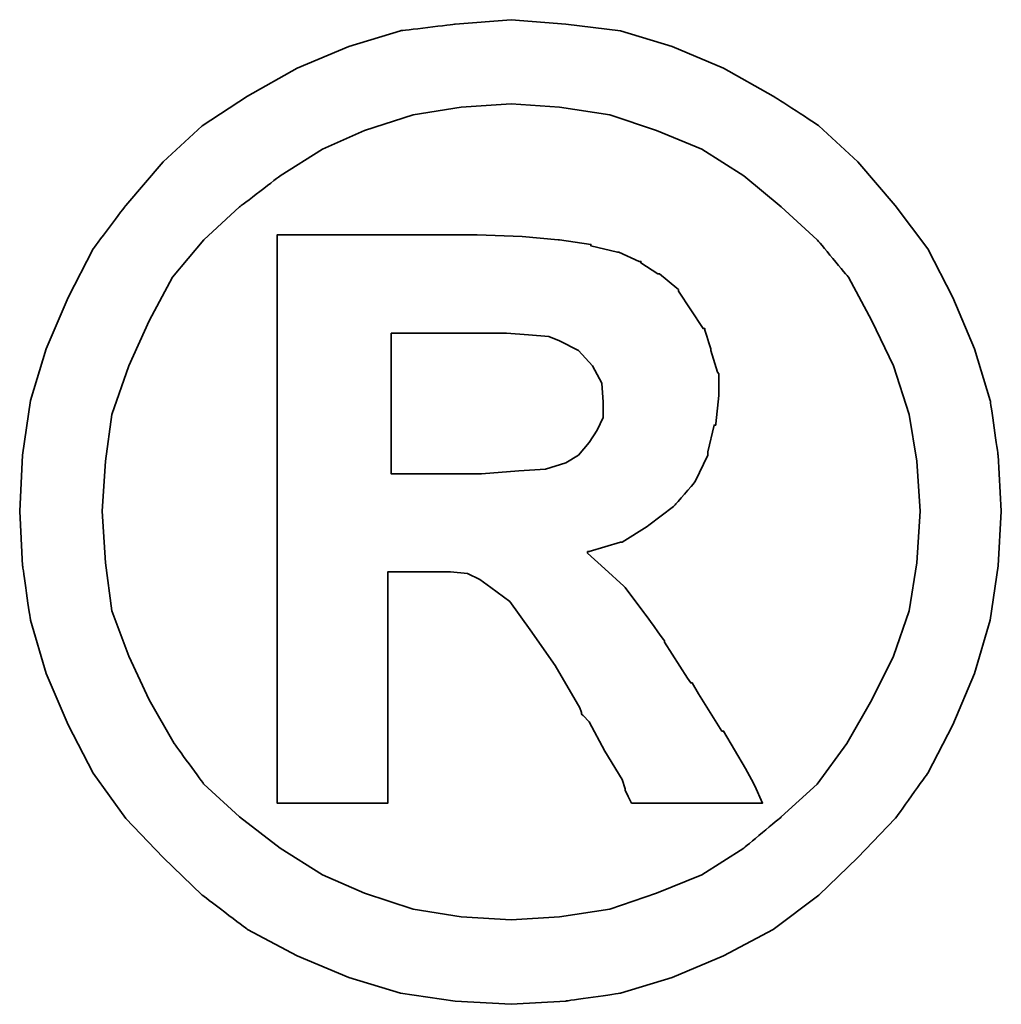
# Model space of a CAD drawing. Header units: millimetres. Extents: x -257 to 3135, y -1556 to 860.
# Tile 197 of 256: x 78.64 to 80.12, y -738.22 to -736.74. Entities that reach past the tile are written whole.
import ezdxf

# ---------------------------------------------------------------- set-up
doc = ezdxf.new("R2010")
doc.units = ezdxf.units.MM
doc.layers.add('DIM', color=4, linetype='CONTINUOUS')
doc.layers.add('layer 1', color=7, linetype='CONTINUOUS')

# ---------------------------------------------------------------- blocks, each defined once
blk = doc.blocks.new('TBI MOTION logo(完整正式版)')
at = {"layer": 'layer 1', "color": 22, "lineweight": 35}
for points, knots in [([(81.20634, 4.98624), (81.20634, 4.98624), (81.18649, 5.32862), (81.18649, 5.32862), (81.18649, 5.32862), (81.18649, 5.32862), (81.13886, 5.66206), (81.13886, 5.66206), (81.13886, 5.66206), (81.13886, 5.66206), (81.04359, 5.97764), (81.04359, 5.97764), (81.04359, 5.97764), (81.04359, 5.97764), (80.91061, 6.29124), (80.91061, 6.29124), (80.91061, 6.29124), (80.91061, 6.29124), (80.75778, 6.58697), (80.75778, 6.58697), (80.75778, 6.58697), (80.75778, 6.58697), (80.5593, 6.85294), (80.5593, 6.85294), (80.5593, 6.85294), (80.5593, 6.85294), (80.33105, 7.1189), (80.33105, 7.1189), (80.33105, 7.1189), (80.33105, 7.1189), (80.09287, 7.33921), (80.09287, 7.33921), (80.09287, 7.33921), (80.09287, 7.33921), (79.815, 7.51982), (79.815, 7.51982), (79.815, 7.51982), (79.815, 7.51982), (79.51133, 7.69051), (79.51133, 7.69051), (79.51133, 7.69051), (79.51133, 7.69051), (79.19773, 7.8235), (79.19773, 7.8235), (79.19773, 7.8235), (79.19773, 7.8235), (78.88215, 7.91877), (78.88215, 7.91877), (78.88215, 7.91877), (78.88215, 7.91877), (78.54871, 7.95846), (78.54871, 7.95846), (78.54871, 7.95846), (78.54871, 7.95846), (78.21526, 7.98625), (78.21526, 7.98625), (78.21526, 7.98625), (78.21526, 7.98625), (77.87388, 7.95846), (77.87388, 7.95846), (77.87388, 7.95846), (77.87388, 7.95846), (77.54044, 7.91877), (77.54044, 7.91877), (77.54044, 7.91877), (77.54044, 7.91877), (77.22485, 7.8235), (77.22485, 7.8235), (77.22485, 7.8235), (77.22485, 7.8235), (76.91027, 7.69051), (76.91027, 7.69051), (76.91027, 7.69051), (76.91027, 7.69051), (76.6056, 7.51982), (76.6056, 7.51982), (76.6056, 7.51982), (76.6056, 7.51982), (76.32972, 7.33921), (76.32972, 7.33921), (76.32972, 7.33921), (76.32972, 7.33921), (76.09154, 7.1189), (76.09154, 7.1189), (76.09154, 7.1189), (76.09154, 7.1189), (75.86329, 6.85294), (75.86329, 6.85294), (75.86329, 6.85294), (75.86329, 6.85294), (75.66382, 6.58697), (75.66382, 6.58697), (75.66382, 6.58697), (75.66382, 6.58697), (75.51099, 6.29124), (75.51099, 6.29124), (75.51099, 6.29124), (75.51099, 6.29124), (75.37702, 5.97764), (75.37702, 5.97764), (75.37702, 5.97764), (75.37702, 5.97764), (75.28175, 5.66206), (75.28175, 5.66206), (75.28175, 5.66206), (75.28175, 5.66206), (75.23411, 5.32862), (75.23411, 5.32862), (75.23411, 5.32862), (75.23411, 5.32862), (75.21625, 4.98624), (75.21625, 4.98624), (75.21625, 4.98624), (75.21625, 4.98624), (75.23411, 4.6528), (75.23411, 4.6528), (75.23411, 4.6528), (75.23411, 4.6528), (75.28175, 4.32035), (75.28175, 4.32035), (75.28175, 4.32035), (75.28175, 4.32035), (75.37702, 3.99583), (75.37702, 3.99583), (75.37702, 3.99583), (75.37702, 3.99583), (75.51099, 3.68224), (75.51099, 3.68224), (75.51099, 3.68224), (75.51099, 3.68224), (75.66382, 3.38749), (75.66382, 3.38749), (75.66382, 3.38749), (75.66382, 3.38749), (75.86329, 3.10963), (75.86329, 3.10963), (75.86329, 3.10963), (75.86329, 3.10963), (76.09154, 2.87145), (76.09154, 2.87145), (76.09154, 2.87145), (76.09154, 2.87145), (76.32972, 2.6432), (76.32972, 2.6432), (76.32972, 2.6432), (76.32972, 2.6432), (76.6056, 2.43381), (76.6056, 2.43381), (76.6056, 2.43381), (76.6056, 2.43381), (76.91027, 2.27205), (76.91027, 2.27205), (76.91027, 2.27205), (76.91027, 2.27205), (77.22485, 2.13906), (77.22485, 2.13906), (77.22485, 2.13906), (77.22485, 2.13906), (77.54044, 2.0438), (77.54044, 2.0438), (77.54044, 2.0438), (77.54044, 2.0438), (77.87388, 1.99616), (77.87388, 1.99616), (77.87388, 1.99616), (77.87388, 1.99616), (78.21526, 1.97631), (78.21526, 1.97631), (78.21526, 1.97631), (78.21526, 1.97631), (78.54871, 1.99616), (78.54871, 1.99616), (78.54871, 1.99616), (78.54871, 1.99616), (78.88215, 2.0438), (78.88215, 2.0438), (78.88215, 2.0438), (78.88215, 2.0438), (79.19773, 2.13906), (79.19773, 2.13906), (79.19773, 2.13906), (79.19773, 2.13906), (79.51133, 2.27205), (79.51133, 2.27205), (79.51133, 2.27205), (79.51133, 2.27205), (79.815, 2.43381), (79.815, 2.43381), (79.815, 2.43381), (79.815, 2.43381), (80.09287, 2.6432), (80.09287, 2.6432), (80.09287, 2.6432), (80.09287, 2.6432), (80.33105, 2.87145), (80.33105, 2.87145), (80.33105, 2.87145), (80.33105, 2.87145), (80.5593, 3.10963), (80.5593, 3.10963), (80.5593, 3.10963), (80.5593, 3.10963), (80.75778, 3.38749), (80.75778, 3.38749), (80.75778, 3.38749), (80.75778, 3.38749), (80.91061, 3.68224), (80.91061, 3.68224), (80.91061, 3.68224), (80.91061, 3.68224), (81.04359, 3.99583), (81.04359, 3.99583), (81.04359, 3.99583), (81.04359, 3.99583), (81.13886, 4.32035), (81.13886, 4.32035), (81.13886, 4.32035), (81.13886, 4.32035), (81.18649, 4.6528), (81.18649, 4.6528), (81.18649, 4.6528), (81.18649, 4.6528), (81.20634, 4.98624), (81.20634, 4.98624)], [0, 0, 0, 0, 0.0178571, 0.0178571, 0.0178571, 0.0178572, 0.0357143, 0.0357143, 0.0357143, 0.0357143, 0.0535714, 0.0535714, 0.0535714, 0.0535714, 0.0714286, 0.0714286, 0.0714286, 0.0714286, 0.0892857, 0.0892857, 0.0892857, 0.0892857, 0.1071429, 0.1071429, 0.1071429, 0.1071429, 0.125, 0.125, 0.125, 0.125, 0.1428571, 0.1428571, 0.1428571, 0.1428572, 0.1607143, 0.1607143, 0.1607143, 0.1607143, 0.1785714, 0.1785714, 0.1785714, 0.1785714, 0.1964286, 0.1964286, 0.1964286, 0.1964286, 0.2142857, 0.2142857, 0.2142857, 0.2142857, 0.2321429, 0.2321429, 0.2321429, 0.2321429, 0.25, 0.25, 0.25, 0.25, 0.2678571, 0.2678571, 0.2678571, 0.2678572, 0.2857143, 0.2857143, 0.2857143, 0.2857143, 0.3035714, 0.3035714, 0.3035714, 0.3035714, 0.3214286, 0.3214286, 0.3214286, 0.3214286, 0.3392857, 0.3392857, 0.3392857, 0.3392857, 0.3571429, 0.3571429, 0.3571429, 0.3571429, 0.375, 0.375, 0.375, 0.375, 0.3928571, 0.3928571, 0.3928571, 0.3928572, 0.4107143, 0.4107143, 0.4107143, 0.4107143, 0.4285714, 0.4285714, 0.4285714, 0.4285714, 0.4464286, 0.4464286, 0.4464286, 0.4464286, 0.4642857, 0.4642857, 0.4642857, 0.4642857, 0.4821429, 0.4821429, 0.4821429, 0.4821429, 0.5, 0.5, 0.5, 0.5, 0.5178571, 0.5178571, 0.5178571, 0.5178572, 0.5357143, 0.5357143, 0.5357143, 0.5357143, 0.5535714, 0.5535714, 0.5535714, 0.5535714, 0.5714286, 0.5714286, 0.5714286, 0.5714286, 0.5892857, 0.5892857, 0.5892857, 0.5892857, 0.6071429, 0.6071429, 0.6071429, 0.6071429, 0.625, 0.625, 0.625, 0.625, 0.6428571, 0.6428571, 0.6428571, 0.6428572, 0.6607143, 0.6607143, 0.6607143, 0.6607143, 0.6785714, 0.6785714, 0.6785714, 0.6785714, 0.6964286, 0.6964286, 0.6964286, 0.6964286, 0.7142857, 0.7142857, 0.7142857, 0.7142857, 0.7321429, 0.7321429, 0.7321429, 0.7321429, 0.75, 0.75, 0.75, 0.75, 0.7678571, 0.7678571, 0.7678571, 0.7678572, 0.7857143, 0.7857143, 0.7857143, 0.7857143, 0.8035714, 0.8035714, 0.8035714, 0.8035714, 0.8214286, 0.8214286, 0.8214286, 0.8214286, 0.8392857, 0.8392857, 0.8392857, 0.8392857, 0.8571429, 0.8571429, 0.8571429, 0.8571429, 0.875, 0.875, 0.875, 0.875, 0.8928571, 0.8928571, 0.8928571, 0.8928572, 0.9107143, 0.9107143, 0.9107143, 0.9107143, 0.9285714, 0.9285714, 0.9285714, 0.9285714, 0.9464286, 0.9464286, 0.9464286, 0.9464286, 0.9642857, 0.9642857, 0.9642857, 0.9642857, 0.9821429, 0.9821429, 0.9821429, 0.9821429, 1, 1, 1, 1]), ([(80.71014, 4.98624), (80.71014, 4.98624), (80.69129, 5.29091), (80.69129, 5.29091), (80.69129, 5.29091), (80.69129, 5.29091), (80.64464, 5.57672), (80.64464, 5.57672), (80.64464, 5.57672), (80.64464, 5.57672), (80.54937, 5.87245), (80.54937, 5.87245), (80.54937, 5.87245), (80.54937, 5.87245), (80.41639, 6.14833), (80.41639, 6.14833), (80.41639, 6.14833), (80.41639, 6.14833), (80.27349, 6.41429), (80.27349, 6.41429), (80.27349, 6.41429), (80.27349, 6.41429), (80.08295, 6.64255), (80.08295, 6.64255), (80.08295, 6.64255), (80.08295, 6.64255), (79.86264, 6.84301), (79.86264, 6.84301), (79.86264, 6.84301), (79.86264, 6.84301), (79.63439, 7.03355), (79.63439, 7.03355), (79.63439, 7.03355), (79.63439, 7.03355), (79.37835, 7.1963), (79.37835, 7.1963), (79.37835, 7.1963), (79.37835, 7.1963), (79.10246, 7.30944), (79.10246, 7.30944), (79.10246, 7.30944), (79.10246, 7.30944), (78.81665, 7.40471), (78.81665, 7.40471), (78.81665, 7.40471), (78.81665, 7.40471), (78.511, 7.45234), (78.511, 7.45234), (78.511, 7.45234), (78.511, 7.45234), (78.21526, 7.47219), (78.21526, 7.47219), (78.21526, 7.47219), (78.21526, 7.47219), (77.9106, 7.45234), (77.9106, 7.45234), (77.9106, 7.45234), (77.9106, 7.45234), (77.61685, 7.40471), (77.61685, 7.40471), (77.61685, 7.40471), (77.61685, 7.40471), (77.32012, 7.30944), (77.32012, 7.30944), (77.32012, 7.30944), (77.32012, 7.30944), (77.06309, 7.1963), (77.06309, 7.1963), (77.06309, 7.1963), (77.06309, 7.1963), (76.80606, 7.03355), (76.80606, 7.03355), (76.80606, 7.03355), (76.80606, 7.03355), (76.55797, 6.84301), (76.55797, 6.84301), (76.55797, 6.84301), (76.55797, 6.84301), (76.34063, 6.64255), (76.34063, 6.64255), (76.34063, 6.64255), (76.34063, 6.64255), (76.1491, 6.41429), (76.1491, 6.41429), (76.1491, 6.41429), (76.1491, 6.41429), (76.0062, 6.14833), (76.0062, 6.14833), (76.0062, 6.14833), (76.0062, 6.14833), (75.88314, 5.87245), (75.88314, 5.87245), (75.88314, 5.87245), (75.88314, 5.87245), (75.77794, 5.57672), (75.77794, 5.57672), (75.77794, 5.57672), (75.77794, 5.57672), (75.73924, 5.29091), (75.73924, 5.29091), (75.73924, 5.29091), (75.73924, 5.29091), (75.72039, 4.98624), (75.72039, 4.98624), (75.72039, 4.98624), (75.72039, 4.98624), (75.73924, 4.67165), (75.73924, 4.67165), (75.73924, 4.67165), (75.73924, 4.67165), (75.77794, 4.37791), (75.77794, 4.37791), (75.77794, 4.37791), (75.77794, 4.37791), (75.88314, 4.10102), (75.88314, 4.10102), (75.88314, 4.10102), (75.88314, 4.10102), (76.0062, 3.83407), (76.0062, 3.83407), (76.0062, 3.83407), (76.0062, 3.83407), (76.15902, 3.56811), (76.15902, 3.56811), (76.15902, 3.56811), (76.15902, 3.56811), (76.34063, 3.32001), (76.34063, 3.32001), (76.34063, 3.32001), (76.34063, 3.32001), (76.55797, 3.11955), (76.55797, 3.11955), (76.55797, 3.11955), (76.55797, 3.11955), (76.80606, 2.92901), (76.80606, 2.92901), (76.80606, 2.92901), (76.80606, 2.92901), (77.06309, 2.76725), (77.06309, 2.76725), (77.06309, 2.76725), (77.06309, 2.76725), (77.32012, 2.65412), (77.32012, 2.65412), (77.32012, 2.65412), (77.32012, 2.65412), (77.61685, 2.55786), (77.61685, 2.55786), (77.61685, 2.55786), (77.61685, 2.55786), (77.9106, 2.51022), (77.9106, 2.51022), (77.9106, 2.51022), (77.9106, 2.51022), (78.21526, 2.49137), (78.21526, 2.49137), (78.21526, 2.49137), (78.21526, 2.49137), (78.511, 2.51022), (78.511, 2.51022), (78.511, 2.51022), (78.511, 2.51022), (78.81665, 2.55786), (78.81665, 2.55786), (78.81665, 2.55786), (78.81665, 2.55786), (79.10246, 2.65412), (79.10246, 2.65412), (79.10246, 2.65412), (79.10246, 2.65412), (79.37835, 2.76725), (79.37835, 2.76725), (79.37835, 2.76725), (79.37835, 2.76725), (79.63439, 2.92901), (79.63439, 2.92901), (79.63439, 2.92901), (79.63439, 2.92901), (79.86264, 3.11955), (79.86264, 3.11955), (79.86264, 3.11955), (79.86264, 3.11955), (80.08295, 3.32001), (80.08295, 3.32001), (80.08295, 3.32001), (80.08295, 3.32001), (80.26356, 3.56811), (80.26356, 3.56811), (80.26356, 3.56811), (80.26356, 3.56811), (80.41639, 3.83407), (80.41639, 3.83407), (80.41639, 3.83407), (80.41639, 3.83407), (80.54937, 4.10102), (80.54937, 4.10102), (80.54937, 4.10102), (80.54937, 4.10102), (80.64464, 4.37791), (80.64464, 4.37791), (80.64464, 4.37791), (80.64464, 4.37791), (80.69129, 4.67165), (80.69129, 4.67165), (80.69129, 4.67165), (80.69129, 4.67165), (80.71014, 4.98624), (80.71014, 4.98624)], [0, 0, 0, 0, 0.0192308, 0.0192308, 0.0192308, 0.0192308, 0.0384615, 0.0384615, 0.0384615, 0.0384615, 0.0576923, 0.0576923, 0.0576923, 0.0576923, 0.0769231, 0.0769231, 0.0769231, 0.0769231, 0.0961538, 0.0961538, 0.0961538, 0.0961539, 0.1153846, 0.1153846, 0.1153846, 0.1153846, 0.1346154, 0.1346154, 0.1346154, 0.1346154, 0.1538462, 0.1538462, 0.1538462, 0.1538462, 0.1730769, 0.1730769, 0.1730769, 0.1730769, 0.1923077, 0.1923077, 0.1923077, 0.1923077, 0.2115385, 0.2115385, 0.2115385, 0.2115385, 0.2307692, 0.2307692, 0.2307692, 0.2307692, 0.25, 0.25, 0.25, 0.25, 0.2692308, 0.2692308, 0.2692308, 0.2692308, 0.2884615, 0.2884615, 0.2884615, 0.2884615, 0.3076923, 0.3076923, 0.3076923, 0.3076923, 0.3269231, 0.3269231, 0.3269231, 0.3269231, 0.3461538, 0.3461538, 0.3461538, 0.3461539, 0.3653846, 0.3653846, 0.3653846, 0.3653846, 0.3846154, 0.3846154, 0.3846154, 0.3846154, 0.4038462, 0.4038462, 0.4038462, 0.4038462, 0.4230769, 0.4230769, 0.4230769, 0.4230769, 0.4423077, 0.4423077, 0.4423077, 0.4423077, 0.4615385, 0.4615385, 0.4615385, 0.4615385, 0.4807692, 0.4807692, 0.4807692, 0.4807692, 0.5, 0.5, 0.5, 0.5, 0.5192308, 0.5192308, 0.5192308, 0.5192308, 0.5384615, 0.5384615, 0.5384615, 0.5384615, 0.5576923, 0.5576923, 0.5576923, 0.5576923, 0.5769231, 0.5769231, 0.5769231, 0.5769231, 0.5961538, 0.5961538, 0.5961538, 0.5961539, 0.6153846, 0.6153846, 0.6153846, 0.6153846, 0.6346154, 0.6346154, 0.6346154, 0.6346154, 0.6538462, 0.6538462, 0.6538462, 0.6538462, 0.6730769, 0.6730769, 0.6730769, 0.6730769, 0.6923077, 0.6923077, 0.6923077, 0.6923077, 0.7115385, 0.7115385, 0.7115385, 0.7115385, 0.7307692, 0.7307692, 0.7307692, 0.7307692, 0.75, 0.75, 0.75, 0.75, 0.7692308, 0.7692308, 0.7692308, 0.7692308, 0.7884615, 0.7884615, 0.7884615, 0.7884615, 0.8076923, 0.8076923, 0.8076923, 0.8076923, 0.8269231, 0.8269231, 0.8269231, 0.8269231, 0.8461538, 0.8461538, 0.8461538, 0.8461539, 0.8653846, 0.8653846, 0.8653846, 0.8653846, 0.8846154, 0.8846154, 0.8846154, 0.8846154, 0.9038462, 0.9038462, 0.9038462, 0.9038462, 0.9230769, 0.9230769, 0.9230769, 0.9230769, 0.9423077, 0.9423077, 0.9423077, 0.9423077, 0.9615385, 0.9615385, 0.9615385, 0.9615385, 0.9807692, 0.9807692, 0.9807692, 0.9807692, 1, 1, 1, 1]), ([(76.78721, 3.2823), (76.78721, 3.2823), (76.78721, 3.32001), (76.78721, 3.32001), (76.78721, 3.32001), (76.78721, 3.32001), (76.78721, 3.42422), (76.78721, 3.42422), (76.78721, 3.42422), (76.78721, 3.42422), (76.78721, 3.59689), (76.78721, 3.59689), (76.78721, 3.59689), (76.78721, 3.59689), (76.78721, 3.80529), (76.78721, 3.80529), (76.78721, 3.80529), (76.78721, 3.80529), (76.78721, 4.0524), (76.78721, 4.0524), (76.78721, 4.0524), (76.78721, 4.0524), (76.78721, 4.32035), (76.78721, 4.32035), (76.78721, 4.32035), (76.78721, 4.32035), (76.78721, 4.92868), (76.78721, 4.92868), (76.78721, 4.92868), (76.78721, 4.92868), (76.78721, 5.53801), (76.78721, 5.53801), (76.78721, 5.53801), (76.78721, 5.53801), (76.78721, 5.82482), (76.78721, 5.82482), (76.78721, 5.82482), (76.78721, 5.82482), (76.78721, 6.07291), (76.78721, 6.07291), (76.78721, 6.07291), (76.78721, 6.07291), (76.78721, 6.30017), (76.78721, 6.30017), (76.78721, 6.30017), (76.78721, 6.30017), (76.78721, 6.45399), (76.78721, 6.45399), (76.78721, 6.45399), (76.78721, 6.45399), (76.78721, 6.5572), (76.78721, 6.5572), (76.78721, 6.5572), (76.78721, 6.5572), (76.78721, 6.59689), (76.78721, 6.59689), (76.78721, 6.59689), (76.78721, 6.59689), (76.78721, 6.67232), (76.78721, 6.67232), (76.78721, 6.67232), (76.78721, 6.67232), (76.8537, 6.67232), (76.8537, 6.67232), (76.8537, 6.67232), (76.8537, 6.67232), (76.87355, 6.67232), (76.87355, 6.67232), (76.87355, 6.67232), (76.87355, 6.67232), (76.91027, 6.67232), (76.91027, 6.67232), (76.91027, 6.67232), (76.91027, 6.67232), (77.04424, 6.67232), (77.04424, 6.67232), (77.04424, 6.67232), (77.04424, 6.67232), (77.22485, 6.67232), (77.22485, 6.67232), (77.22485, 6.67232), (77.22485, 6.67232), (77.43524, 6.67232), (77.43524, 6.67232), (77.43524, 6.67232), (77.43524, 6.67232), (77.65357, 6.67232), (77.65357, 6.67232), (77.65357, 6.67232), (77.65357, 6.67232), (77.82625, 6.67232), (77.82625, 6.67232), (77.82625, 6.67232), (77.82625, 6.67232), (77.94037, 6.67232), (77.94037, 6.67232), (77.94037, 6.67232), (77.94037, 6.67232), (77.97709, 6.67232), (77.97709, 6.67232), (77.97709, 6.67232), (77.97709, 6.67232), (77.99694, 6.67232), (77.99694, 6.67232), (77.99694, 6.67232), (77.99694, 6.67232), (78.00686, 6.67232), (78.00686, 6.67232), (78.00686, 6.67232), (78.00686, 6.67232), (78.28275, 6.6624), (78.28275, 6.6624), (78.28275, 6.6624), (78.28275, 6.6624), (78.50107, 6.64255), (78.50107, 6.64255), (78.50107, 6.64255), (78.50107, 6.64255), (78.511, 6.64255), (78.511, 6.64255), (78.511, 6.64255), (78.511, 6.64255), (78.70154, 6.61476), (78.70154, 6.61476), (78.70154, 6.61476), (78.70154, 6.61476), (78.70154, 6.60483), (78.70154, 6.60483), (78.70154, 6.60483), (78.70154, 6.60483), (78.86429, 6.56713), (78.86429, 6.56713), (78.86429, 6.56713), (78.86429, 6.56713), (78.87223, 6.56713), (78.87223, 6.56713), (78.87223, 6.56713), (78.87223, 6.56713), (78.99727, 6.51056), (78.99727, 6.51056), (78.99727, 6.51056), (78.99727, 6.51056), (79.00719, 6.51056), (79.00719, 6.51056), (79.00719, 6.51056), (79.00719, 6.51056), (79.00719, 6.50162), (79.00719, 6.50162), (79.00719, 6.50162), (79.00719, 6.50162), (79.1104, 6.43415), (79.1104, 6.43415), (79.1104, 6.43415), (79.1104, 6.43415), (79.12132, 6.43415), (79.12132, 6.43415), (79.12132, 6.43415), (79.12132, 6.43415), (79.22552, 6.34781), (79.22552, 6.34781), (79.22552, 6.34781), (79.22552, 6.34781), (79.23544, 6.33888), (79.23544, 6.33888), (79.23544, 6.33888), (79.23544, 6.33888), (79.23544, 6.32895), (79.23544, 6.32895), (79.23544, 6.32895), (79.23544, 6.32895), (79.31087, 6.21483), (79.31087, 6.21483), (79.31087, 6.21483), (79.31087, 6.21483), (79.38629, 6.1007), (79.38629, 6.1007), (79.38629, 6.1007), (79.38629, 6.1007), (79.3972, 6.1007), (79.3972, 6.1007), (79.3972, 6.1007), (79.3972, 6.1007), (79.3972, 6.09078), (79.3972, 6.09078), (79.3972, 6.09078), (79.3972, 6.09078), (79.43392, 5.97764), (79.43392, 5.97764), (79.43392, 5.97764), (79.43392, 5.97764), (79.43392, 5.96772), (79.43392, 5.96772), (79.43392, 5.96772), (79.43392, 5.96772), (79.47362, 5.83474), (79.47362, 5.83474), (79.47362, 5.83474), (79.47362, 5.83474), (79.48156, 5.82482), (79.48156, 5.82482), (79.48156, 5.82482), (79.48156, 5.82482), (79.48156, 5.69977), (79.48156, 5.69977), (79.48156, 5.69977), (79.48156, 5.69977), (79.48156, 5.69183), (79.48156, 5.69183), (79.48156, 5.69183), (79.48156, 5.69183), (79.4637, 5.51915), (79.4637, 5.51915), (79.4637, 5.51915), (79.4637, 5.51915), (79.4637, 5.51122), (79.4637, 5.51122), (79.4637, 5.51122), (79.4637, 5.51122), (79.45377, 5.51122), (79.45377, 5.51122), (79.45377, 5.51122), (79.45377, 5.51122), (79.41507, 5.34847), (79.41507, 5.34847), (79.41507, 5.34847), (79.41507, 5.34847), (79.41507, 5.33854), (79.41507, 5.33854), (79.41507, 5.33854), (79.41507, 5.33854), (79.41507, 5.32862), (79.41507, 5.32862), (79.41507, 5.32862), (79.41507, 5.32862), (79.33865, 5.16785), (79.33865, 5.16785), (79.33865, 5.16785), (79.33865, 5.16785), (79.33071, 5.15693), (79.33071, 5.15693), (79.33071, 5.15693), (79.33071, 5.15693), (79.2156, 5.02495), (79.2156, 5.02495), (79.2156, 5.02495), (79.2156, 5.02495), (79.20567, 5.01502), (79.20567, 5.01502), (79.20567, 5.01502), (79.20567, 5.01502), (79.05483, 4.89991), (79.05483, 4.89991), (79.05483, 4.89991), (79.05483, 4.89991), (79.04491, 4.89197), (79.04491, 4.89197), (79.04491, 4.89197), (79.04491, 4.89197), (78.89208, 4.7967), (78.89208, 4.7967), (78.89208, 4.7967), (78.89208, 4.7967), (78.88215, 4.7967), (78.88215, 4.7967), (78.88215, 4.7967), (78.88215, 4.7967), (78.69161, 4.73913), (78.69161, 4.73913), (78.69161, 4.73913), (78.69161, 4.73913), (78.68169, 4.73913), (78.68169, 4.73913), (78.68169, 4.73913), (78.68169, 4.73913), (78.68169, 4.72921), (78.68169, 4.72921), (78.68169, 4.72921), (78.68169, 4.72921), (78.78688, 4.63394), (78.78688, 4.63394), (78.78688, 4.63394), (78.78688, 4.63394), (78.902, 4.52875), (78.902, 4.52875), (78.902, 4.52875), (78.902, 4.52875), (78.91093, 4.52081), (78.91093, 4.52081), (78.91093, 4.52081), (78.91093, 4.52081), (79.02506, 4.36798), (79.02506, 4.36798), (79.02506, 4.36798), (79.02506, 4.36798), (79.1501, 4.1953), (79.1501, 4.1953), (79.1501, 4.1953), (79.1501, 4.1953), (79.1501, 4.18736), (79.1501, 4.18736), (79.1501, 4.18736), (79.1501, 4.18736), (79.29201, 3.96705), (79.29201, 3.96705), (79.29201, 3.96705), (79.29201, 3.96705), (79.31087, 3.93828), (79.31087, 3.93828), (79.31087, 3.93828), (79.31087, 3.93828), (79.32079, 3.93828), (79.32079, 3.93828), (79.32079, 3.93828), (79.32079, 3.93828), (79.3585, 3.87178), (79.3585, 3.87178), (79.3585, 3.87178), (79.3585, 3.87178), (79.50141, 3.64353), (79.50141, 3.64353), (79.50141, 3.64353), (79.50141, 3.64353), (79.51133, 3.64353), (79.51133, 3.64353), (79.51133, 3.64353), (79.51133, 3.64353), (79.64431, 3.41528), (79.64431, 3.41528), (79.64431, 3.41528), (79.64431, 3.41528), (79.68202, 3.3478), (79.68202, 3.3478), (79.68202, 3.3478), (79.68202, 3.3478), (79.70187, 3.31009), (79.70187, 3.31009), (79.70187, 3.31009), (79.70187, 3.31009), (79.7495, 3.2049), (79.7495, 3.2049), (79.7495, 3.2049), (79.7495, 3.2049), (79.64431, 3.2049), (79.64431, 3.2049), (79.64431, 3.2049), (79.64431, 3.2049), (79.62546, 3.2049), (79.62546, 3.2049), (79.62546, 3.2049), (79.62546, 3.2049), (79.53912, 3.2049), (79.53912, 3.2049), (79.53912, 3.2049), (79.53912, 3.2049), (79.31087, 3.2049), (79.31087, 3.2049), (79.31087, 3.2049), (79.31087, 3.2049), (79.08262, 3.2049), (79.08262, 3.2049), (79.08262, 3.2049), (79.08262, 3.2049), (79.00719, 3.2049), (79.00719, 3.2049), (79.00719, 3.2049), (79.00719, 3.2049), (78.98735, 3.2049), (78.98735, 3.2049), (78.98735, 3.2049), (78.98735, 3.2049), (78.94964, 3.2049), (78.94964, 3.2049), (78.94964, 3.2049), (78.94964, 3.2049), (78.92979, 3.24459), (78.92979, 3.24459), (78.92979, 3.24459), (78.92979, 3.24459), (78.91093, 3.2823), (78.91093, 3.2823), (78.91093, 3.2823), (78.91093, 3.2823), (78.91093, 3.29223), (78.91093, 3.29223), (78.91093, 3.29223), (78.91093, 3.29223), (78.89208, 3.3478), (78.89208, 3.3478), (78.89208, 3.3478), (78.89208, 3.3478), (78.78688, 3.52048), (78.78688, 3.52048), (78.78688, 3.52048), (78.78688, 3.52048), (78.69161, 3.7001), (78.69161, 3.7001), (78.69161, 3.7001), (78.69161, 3.7001), (78.6539, 3.7388), (78.6539, 3.7388), (78.6539, 3.7388), (78.6539, 3.7388), (78.64398, 3.74873), (78.64398, 3.74873), (78.64398, 3.74873), (78.64398, 3.74873), (78.64398, 3.75766), (78.64398, 3.75766), (78.64398, 3.75766), (78.64398, 3.75766), (78.63405, 3.78644), (78.63405, 3.78644), (78.63405, 3.78644), (78.63405, 3.78644), (78.48321, 4.04347), (78.48321, 4.04347), (78.48321, 4.04347), (78.48321, 4.04347), (78.33038, 4.2618), (78.33038, 4.2618), (78.33038, 4.2618), (78.33038, 4.2618), (78.20732, 4.43447), (78.20732, 4.43447), (78.20732, 4.43447), (78.20732, 4.43447), (78.09221, 4.52081), (78.09221, 4.52081), (78.09221, 4.52081), (78.09221, 4.52081), (78.02472, 4.56845), (78.02472, 4.56845), (78.02472, 4.56845), (78.02472, 4.56845), (77.9493, 4.60616), (77.9493, 4.60616), (77.9493, 4.60616), (77.9493, 4.60616), (77.8451, 4.61608), (77.8451, 4.61608), (77.8451, 4.61608), (77.8451, 4.61608), (77.71113, 4.61608), (77.71113, 4.61608), (77.71113, 4.61608), (77.71113, 4.61608), (77.69128, 4.61608), (77.69128, 4.61608), (77.69128, 4.61608), (77.69128, 4.61608), (77.67342, 4.61608), (77.67342, 4.61608), (77.67342, 4.61608), (77.67342, 4.61608), (77.5583, 4.61608), (77.5583, 4.61608), (77.5583, 4.61608), (77.5583, 4.61608), (77.46303, 4.61608), (77.46303, 4.61608), (77.46303, 4.61608), (77.46303, 4.61608), (77.46303, 4.54761), (77.46303, 4.54761), (77.46303, 4.54761), (77.46303, 4.54761), (77.46303, 4.47318), (77.46303, 4.47318), (77.46303, 4.47318), (77.46303, 4.47318), (77.46303, 4.24294), (77.46303, 4.24294), (77.46303, 4.24294), (77.46303, 4.24294), (77.46303, 3.99583), (77.46303, 3.99583), (77.46303, 3.99583), (77.46303, 3.99583), (77.46303, 3.72888), (77.46303, 3.72888), (77.46303, 3.72888), (77.46303, 3.72888), (77.46303, 3.51055), (77.46303, 3.51055), (77.46303, 3.51055), (77.46303, 3.51055), (77.46303, 3.42422), (77.46303, 3.42422), (77.46303, 3.42422), (77.46303, 3.42422), (77.46303, 3.35773), (77.46303, 3.35773), (77.46303, 3.35773), (77.46303, 3.35773), (77.46303, 3.30017), (77.46303, 3.30017), (77.46303, 3.30017), (77.46303, 3.30017), (77.46303, 3.2823), (77.46303, 3.2823), (77.46303, 3.2823), (77.46303, 3.2823), (77.46303, 3.2049), (77.46303, 3.2049), (77.46303, 3.2049), (77.46303, 3.2049), (77.39753, 3.2049), (77.39753, 3.2049), (77.39753, 3.2049), (77.39753, 3.2049), (77.37768, 3.2049), (77.37768, 3.2049), (77.37768, 3.2049), (77.37768, 3.2049), (77.32012, 3.2049), (77.32012, 3.2049), (77.32012, 3.2049), (77.32012, 3.2049), (77.12165, 3.2049), (77.12165, 3.2049), (77.12165, 3.2049), (77.12165, 3.2049), (76.94897, 3.2049), (76.94897, 3.2049), (76.94897, 3.2049), (76.94897, 3.2049), (76.8924, 3.2049), (76.8924, 3.2049), (76.8924, 3.2049), (76.8924, 3.2049), (76.8537, 3.2049), (76.8537, 3.2049), (76.8537, 3.2049), (76.8537, 3.2049), (76.78721, 3.2049), (76.78721, 3.2049), (76.78721, 3.2049), (76.78721, 3.2049), (76.78721, 3.2823), (76.78721, 3.2823)], [0, 0, 0, 0, 0.0074074, 0.0074074, 0.0074074, 0.0074074, 0.0148148, 0.0148148, 0.0148148, 0.0148148, 0.0222222, 0.0222222, 0.0222222, 0.0222222, 0.0296296, 0.0296296, 0.0296296, 0.0296296, 0.037037, 0.037037, 0.037037, 0.037037, 0.0444444, 0.0444444, 0.0444444, 0.0444445, 0.0518519, 0.0518519, 0.0518519, 0.0518519, 0.0592593, 0.0592593, 0.0592593, 0.0592593, 0.0666667, 0.0666667, 0.0666667, 0.0666667, 0.0740741, 0.0740741, 0.0740741, 0.0740741, 0.0814815, 0.0814815, 0.0814815, 0.0814815, 0.0888889, 0.0888889, 0.0888889, 0.0888889, 0.0962963, 0.0962963, 0.0962963, 0.0962963, 0.1037037, 0.1037037, 0.1037037, 0.1037037, 0.1111111, 0.1111111, 0.1111111, 0.1111111, 0.1185185, 0.1185185, 0.1185185, 0.1185185, 0.1259259, 0.1259259, 0.1259259, 0.1259259, 0.1333333, 0.1333333, 0.1333333, 0.1333333, 0.1407407, 0.1407407, 0.1407407, 0.1407408, 0.1481481, 0.1481481, 0.1481481, 0.1481482, 0.1555556, 0.1555556, 0.1555556, 0.1555556, 0.162963, 0.162963, 0.162963, 0.162963, 0.1703704, 0.1703704, 0.1703704, 0.1703704, 0.1777778, 0.1777778, 0.1777778, 0.1777778, 0.1851852, 0.1851852, 0.1851852, 0.1851852, 0.1925926, 0.1925926, 0.1925926, 0.1925926, 0.2, 0.2, 0.2, 0.2, 0.2074074, 0.2074074, 0.2074074, 0.2074074, 0.2148148, 0.2148148, 0.2148148, 0.2148148, 0.2222222, 0.2222222, 0.2222222, 0.2222222, 0.2296296, 0.2296296, 0.2296296, 0.2296296, 0.237037, 0.237037, 0.237037, 0.237037, 0.2444444, 0.2444444, 0.2444444, 0.2444445, 0.2518519, 0.2518519, 0.2518519, 0.2518519, 0.2592593, 0.2592593, 0.2592593, 0.2592593, 0.2666667, 0.2666667, 0.2666667, 0.2666667, 0.2740741, 0.2740741, 0.2740741, 0.2740741, 0.2814815, 0.2814815, 0.2814815, 0.2814815, 0.2888889, 0.2888889, 0.2888889, 0.2888889, 0.2962963, 0.2962963, 0.2962963, 0.2962963, 0.3037037, 0.3037037, 0.3037037, 0.3037037, 0.3111111, 0.3111111, 0.3111111, 0.3111111, 0.3185185, 0.3185185, 0.3185185, 0.3185185, 0.3259259, 0.3259259, 0.3259259, 0.3259259, 0.3333333, 0.3333333, 0.3333333, 0.3333333, 0.3407407, 0.3407407, 0.3407407, 0.3407408, 0.3481481, 0.3481481, 0.3481481, 0.3481482, 0.3555556, 0.3555556, 0.3555556, 0.3555556, 0.362963, 0.362963, 0.362963, 0.362963, 0.3703704, 0.3703704, 0.3703704, 0.3703704, 0.3777778, 0.3777778, 0.3777778, 0.3777778, 0.3851852, 0.3851852, 0.3851852, 0.3851852, 0.3925926, 0.3925926, 0.3925926, 0.3925926, 0.4, 0.4, 0.4, 0.4, 0.4074074, 0.4074074, 0.4074074, 0.4074074, 0.4148148, 0.4148148, 0.4148148, 0.4148148, 0.4222222, 0.4222222, 0.4222222, 0.4222222, 0.4296296, 0.4296296, 0.4296296, 0.4296296, 0.437037, 0.437037, 0.437037, 0.437037, 0.4444444, 0.4444444, 0.4444444, 0.4444445, 0.4518519, 0.4518519, 0.4518519, 0.4518519, 0.4592593, 0.4592593, 0.4592593, 0.4592593, 0.4666667, 0.4666667, 0.4666667, 0.4666667, 0.4740741, 0.4740741, 0.4740741, 0.4740741, 0.4814815, 0.4814815, 0.4814815, 0.4814815, 0.4888889, 0.4888889, 0.4888889, 0.4888889, 0.4962963, 0.4962963, 0.4962963, 0.4962963, 0.5037037, 0.5037037, 0.5037037, 0.5037037, 0.5111111, 0.5111111, 0.5111111, 0.5111111, 0.5185185, 0.5185185, 0.5185185, 0.5185185, 0.5259259, 0.5259259, 0.5259259, 0.5259259, 0.5333333, 0.5333333, 0.5333333, 0.5333333, 0.5407407, 0.5407407, 0.5407407, 0.5407408, 0.5481481, 0.5481481, 0.5481481, 0.5481482, 0.5555556, 0.5555556, 0.5555556, 0.5555556, 0.562963, 0.562963, 0.562963, 0.562963, 0.5703704, 0.5703704, 0.5703704, 0.5703704, 0.5777778, 0.5777778, 0.5777778, 0.5777778, 0.5851852, 0.5851852, 0.5851852, 0.5851852, 0.5925926, 0.5925926, 0.5925926, 0.5925926, 0.6, 0.6, 0.6, 0.6, 0.6074074, 0.6074074, 0.6074074, 0.6074074, 0.6148148, 0.6148148, 0.6148148, 0.6148148, 0.6222222, 0.6222222, 0.6222222, 0.6222222, 0.6296296, 0.6296296, 0.6296296, 0.6296296, 0.637037, 0.637037, 0.637037, 0.637037, 0.6444444, 0.6444444, 0.6444444, 0.6444445, 0.6518519, 0.6518519, 0.6518519, 0.6518519, 0.6592593, 0.6592593, 0.6592593, 0.6592593, 0.6666667, 0.6666667, 0.6666667, 0.6666667, 0.6740741, 0.6740741, 0.6740741, 0.6740741, 0.6814815, 0.6814815, 0.6814815, 0.6814815, 0.6888889, 0.6888889, 0.6888889, 0.6888889, 0.6962963, 0.6962963, 0.6962963, 0.6962963, 0.7037037, 0.7037037, 0.7037037, 0.7037037, 0.7111111, 0.7111111, 0.7111111, 0.7111111, 0.7185185, 0.7185185, 0.7185185, 0.7185185, 0.7259259, 0.7259259, 0.7259259, 0.7259259, 0.7333333, 0.7333333, 0.7333333, 0.7333333, 0.7407407, 0.7407407, 0.7407407, 0.7407408, 0.7481481, 0.7481481, 0.7481481, 0.7481482, 0.7555556, 0.7555556, 0.7555556, 0.7555556, 0.762963, 0.762963, 0.762963, 0.762963, 0.7703704, 0.7703704, 0.7703704, 0.7703704, 0.7777778, 0.7777778, 0.7777778, 0.7777778, 0.7851852, 0.7851852, 0.7851852, 0.7851852, 0.7925926, 0.7925926, 0.7925926, 0.7925926, 0.8, 0.8, 0.8, 0.8, 0.8074074, 0.8074074, 0.8074074, 0.8074074, 0.8148148, 0.8148148, 0.8148148, 0.8148148, 0.8222222, 0.8222222, 0.8222222, 0.8222222, 0.8296296, 0.8296296, 0.8296296, 0.8296296, 0.837037, 0.837037, 0.837037, 0.837037, 0.8444444, 0.8444444, 0.8444444, 0.8444445, 0.8518519, 0.8518519, 0.8518519, 0.8518519, 0.8592593, 0.8592593, 0.8592593, 0.8592593, 0.8666667, 0.8666667, 0.8666667, 0.8666667, 0.8740741, 0.8740741, 0.8740741, 0.8740741, 0.8814815, 0.8814815, 0.8814815, 0.8814815, 0.8888889, 0.8888889, 0.8888889, 0.8888889, 0.8962963, 0.8962963, 0.8962963, 0.8962963, 0.9037037, 0.9037037, 0.9037037, 0.9037037, 0.9111111, 0.9111111, 0.9111111, 0.9111111, 0.9185185, 0.9185185, 0.9185185, 0.9185185, 0.9259259, 0.9259259, 0.9259259, 0.9259259, 0.9333333, 0.9333333, 0.9333333, 0.9333333, 0.9407407, 0.9407407, 0.9407407, 0.9407408, 0.9481481, 0.9481481, 0.9481481, 0.9481482, 0.9555556, 0.9555556, 0.9555556, 0.9555556, 0.962963, 0.962963, 0.962963, 0.962963, 0.9703704, 0.9703704, 0.9703704, 0.9703704, 0.9777778, 0.9777778, 0.9777778, 0.9777778, 0.9851852, 0.9851852, 0.9851852, 0.9851852, 0.9925926, 0.9925926, 0.9925926, 0.9925926, 1, 1, 1, 1]), ([(77.48288, 6.07291), (77.48288, 6.07291), (77.48288, 5.99551), (77.48288, 5.99551), (77.48288, 5.99551), (77.48288, 5.99551), (77.48288, 5.82482), (77.48288, 5.82482), (77.48288, 5.82482), (77.48288, 5.82482), (77.48288, 5.63328), (77.48288, 5.63328), (77.48288, 5.63328), (77.48288, 5.63328), (77.48288, 5.46358), (77.48288, 5.46358), (77.48288, 5.46358), (77.48288, 5.46358), (77.48288, 5.29091), (77.48288, 5.29091), (77.48288, 5.29091), (77.48288, 5.29091), (77.48288, 5.21449), (77.48288, 5.21449), (77.48288, 5.21449), (77.48288, 5.21449), (77.50074, 5.21449), (77.50074, 5.21449), (77.50074, 5.21449), (77.50074, 5.21449), (77.71113, 5.21449), (77.71113, 5.21449), (77.71113, 5.21449), (77.71113, 5.21449), (77.94037, 5.21449), (77.94037, 5.21449), (77.94037, 5.21449), (77.94037, 5.21449), (78.01579, 5.21449), (78.01579, 5.21449), (78.01579, 5.21449), (78.01579, 5.21449), (78.03465, 5.21449), (78.03465, 5.21449), (78.03465, 5.21449), (78.03465, 5.21449), (78.2629, 5.23335), (78.2629, 5.23335), (78.2629, 5.23335), (78.2629, 5.23335), (78.42565, 5.24327), (78.42565, 5.24327), (78.42565, 5.24327), (78.42565, 5.24327), (78.54871, 5.28098), (78.54871, 5.28098), (78.54871, 5.28098), (78.54871, 5.28098), (78.62611, 5.32862), (78.62611, 5.32862), (78.62611, 5.32862), (78.62611, 5.32862), (78.69161, 5.40503), (78.69161, 5.40503), (78.69161, 5.40503), (78.69161, 5.40503), (78.73925, 5.48145), (78.73925, 5.48145), (78.73925, 5.48145), (78.73925, 5.48145), (78.77696, 5.55885), (78.77696, 5.55885), (78.77696, 5.55885), (78.77696, 5.55885), (78.77696, 5.65214), (78.77696, 5.65214), (78.77696, 5.65214), (78.77696, 5.65214), (78.76902, 5.76726), (78.76902, 5.76726), (78.76902, 5.76726), (78.76902, 5.76726), (78.71146, 5.87245), (78.71146, 5.87245), (78.71146, 5.87245), (78.71146, 5.87245), (78.62611, 5.96772), (78.62611, 5.96772), (78.62611, 5.96772), (78.62611, 5.96772), (78.511, 6.02528), (78.511, 6.02528), (78.511, 6.02528), (78.511, 6.02528), (78.44451, 6.05306), (78.44451, 6.05306), (78.44451, 6.05306), (78.44451, 6.05306), (78.32046, 6.06299), (78.32046, 6.06299), (78.32046, 6.06299), (78.32046, 6.06299), (78.18748, 6.07291), (78.18748, 6.07291), (78.18748, 6.07291), (78.18748, 6.07291), (77.99694, 6.07291), (77.99694, 6.07291), (77.99694, 6.07291), (77.99694, 6.07291), (77.97709, 6.07291), (77.97709, 6.07291), (77.97709, 6.07291), (77.97709, 6.07291), (77.90167, 6.07291), (77.90167, 6.07291), (77.90167, 6.07291), (77.90167, 6.07291), (77.69128, 6.07291), (77.69128, 6.07291), (77.69128, 6.07291), (77.69128, 6.07291), (77.50074, 6.07291), (77.50074, 6.07291), (77.50074, 6.07291), (77.50074, 6.07291), (77.48288, 6.07291), (77.48288, 6.07291)], [0, 0, 0, 0, 0.03125, 0.03125, 0.03125, 0.03125, 0.0625, 0.0625, 0.0625, 0.0625, 0.09375, 0.09375, 0.09375, 0.09375, 0.125, 0.125, 0.125, 0.125, 0.15625, 0.15625, 0.15625, 0.15625, 0.1875, 0.1875, 0.1875, 0.1875, 0.21875, 0.21875, 0.21875, 0.21875, 0.25, 0.25, 0.25, 0.25, 0.28125, 0.28125, 0.28125, 0.28125, 0.3125, 0.3125, 0.3125, 0.3125, 0.34375, 0.34375, 0.34375, 0.34375, 0.375, 0.375, 0.375, 0.375, 0.40625, 0.40625, 0.40625, 0.40625, 0.4375, 0.4375, 0.4375, 0.4375, 0.46875, 0.46875, 0.46875, 0.46875, 0.5, 0.5, 0.5, 0.5, 0.53125, 0.53125, 0.53125, 0.53125, 0.5625, 0.5625, 0.5625, 0.5625, 0.59375, 0.59375, 0.59375, 0.59375, 0.625, 0.625, 0.625, 0.625, 0.65625, 0.65625, 0.65625, 0.65625, 0.6875, 0.6875, 0.6875, 0.6875, 0.71875, 0.71875, 0.71875, 0.71875, 0.75, 0.75, 0.75, 0.75, 0.78125, 0.78125, 0.78125, 0.78125, 0.8125, 0.8125, 0.8125, 0.8125, 0.84375, 0.84375, 0.84375, 0.84375, 0.875, 0.875, 0.875, 0.875, 0.90625, 0.90625, 0.90625, 0.90625, 0.9375, 0.9375, 0.9375, 0.9375, 0.96875, 0.96875, 0.96875, 0.96875, 1, 1, 1, 1])]:
    blk.add_open_spline(points, degree=3, knots=knots, dxfattribs=at)

msp = doc.modelspace()

# ---------------------------------------------------------------- block references
at = {"layer": 'DIM', "color": 7, "xscale": 0.246592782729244, "yscale": 0.246592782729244, "zscale": 0.246592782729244}
msp.add_blockref('TBI MOTION logo(完整正式版)', (60.0971, -738.7049), dxfattribs=at)

doc.saveas('drawing.dxf')
